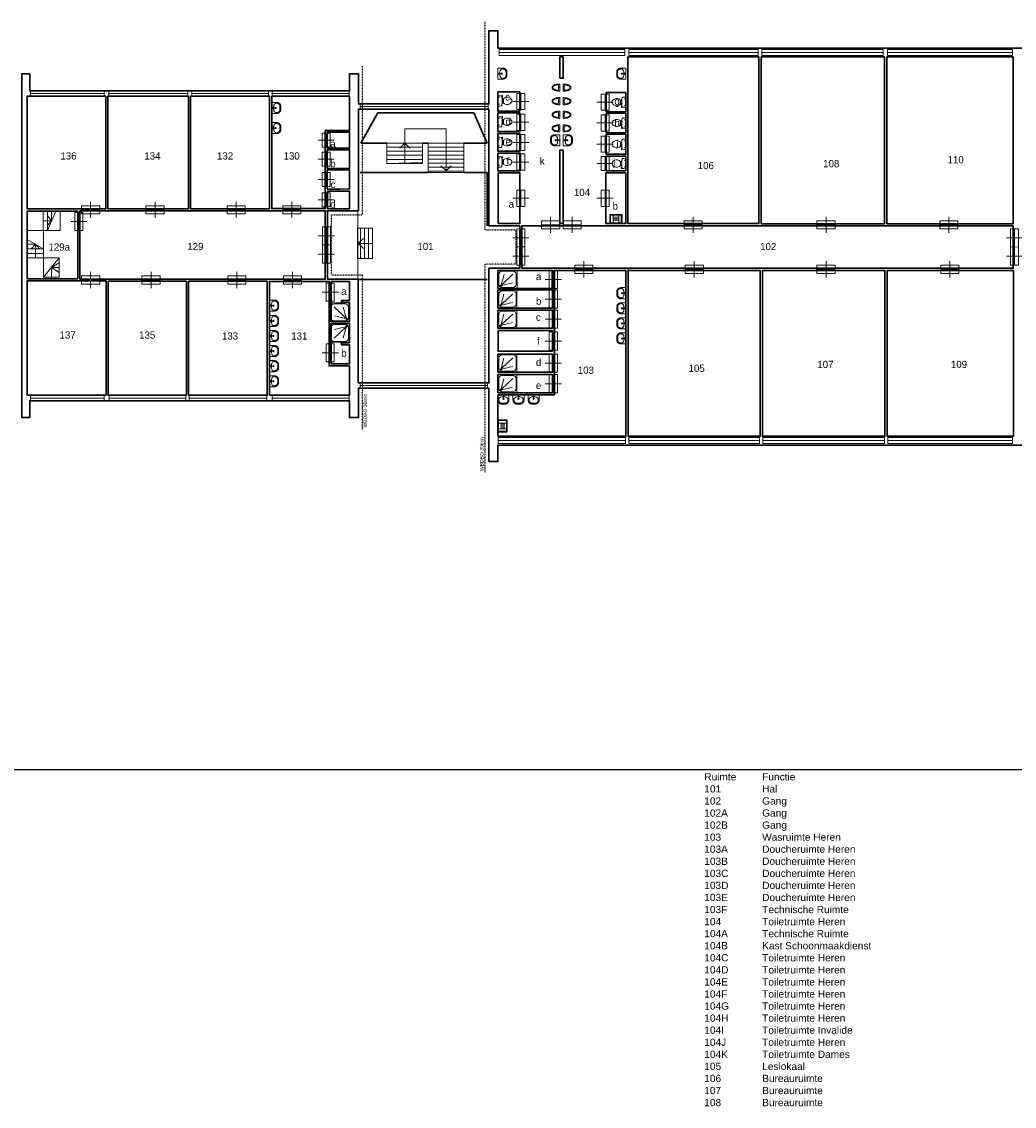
# Model space of a CAD drawing. Header units: millimetres. Extents: x 362177 to 5000048, y 157834 to 733119.
# Tile 130 of 152: x 621117 to 670482, y 679169 to 733119. Entities that reach past the tile are written whole.
import ezdxf
from ezdxf.enums import TextEntityAlignment as Align

# ---------------------------------------------------------------- set-up
doc = ezdxf.new("R2010")
doc.units = ezdxf.units.MM
doc.linetypes.add('ACAD_ISO03W100', pattern=[30, 12, -18])
doc.layers.get('DEFPOINTS').update_dxf_attribs({"color": 255})
for name, color, linetype, lineweight in [('schets', 1, 'Continuous', 0), ('X-L21_C_buitenwanden', 7, 'Continuous', 30), ('X-L24_C_trappen hellingen', 1, 'Continuous', 5), ('X-L28_C_eiland bouwlaag', 7, 'Continuous', 30), ('X-L31_C_buitenwandopening', 1, 'Continuous', 5), ('X-L32_C_binnenwandopeningen', 3, 'Continuous', 5), ('X-L74_C_sanitair', 5, 'Continuous', 5), ('X-T22_C_ruimtelabel', 7, 'Continuous', 5)]:
    doc.layers.add(name, color=color, linetype=linetype, lineweight=lineweight)
doc.layers.add('X-L0_C_WBDBO', color=7, linetype='Continuous')
doc.styles.add('DVD_VBC_Arial', font='arial.ttf')

# ---------------------------------------------------------------- blocks, each defined once
blk = doc.blocks.new('204_3')
blk.add_lwpolyline([(0, 0.24), (10, 0.24), (10, -0.24), (0, -0.24)], close=True)
at = {"layer": 'X-L31_C_buitenwandopening', "color": 1, "linetype": 'Continuous', "lineweight": 0}
for p, q in [((0, -0.24), (0, 0.24)), ((0, 0), (10, 0)), ((10, -0.24), (10, 0.24))]:
    blk.add_line(p, q, dxfattribs=at)
blk = doc.blocks.new('204_31')
blk.add_lwpolyline([(0, 0.41), (10, 0.41), (10, -0.41), (0, -0.41)], close=True)
at = {"layer": 'X-L31_C_buitenwandopening', "color": 1, "linetype": 'Continuous', "lineweight": 0}
for p, q in [((0, -0.41), (0, 0.41)), ((0, 0), (10, 0)), ((10, -0.41), (10, 0.41))]:
    blk.add_line(p, q, dxfattribs=at)
blk = doc.blocks.new('204_32')
blk.add_lwpolyline([(0, 0.38), (10, 0.38), (10, -0.38), (0, -0.38)], close=True)
at = {"layer": 'X-L31_C_buitenwandopening', "color": 1, "linetype": 'Continuous', "lineweight": 0}
for p, q in [((0, -0.38), (0, 0.38)), ((0, 0), (10, 0)), ((10, -0.38), (10, 0.38))]:
    blk.add_line(p, q, dxfattribs=at)
blk = doc.blocks.new('204_33')
blk.add_lwpolyline([(0, -0.39), (10, -0.39), (10, 0.39), (0, 0.39)], close=True)
at = {"layer": 'X-L31_C_buitenwandopening', "color": 1, "linetype": 'Continuous', "lineweight": 0}
for p, q in [((0, -0.39), (0, 0.39)), ((0, 0), (10, 0)), ((10, -0.39), (10, 0.39))]:
    blk.add_line(p, q, dxfattribs=at)
blk = doc.blocks.new('204_34')
blk.add_lwpolyline([(0, 0.39), (10, 0.39), (10, -0.39), (0, -0.39)], close=True)
at = {"layer": 'X-L31_C_buitenwandopening', "color": 1, "linetype": 'Continuous', "lineweight": 0}
for p, q in [((0, -0.39), (0, 0.39)), ((0, 0), (10, 0)), ((10, -0.39), (10, 0.39))]:
    blk.add_line(p, q, dxfattribs=at)
blk = doc.blocks.new('204_35')
blk.add_lwpolyline([(0, 0.39), (10, 0.39), (10, -0.39), (0, -0.39)], close=True)
at = {"layer": 'X-L31_C_buitenwandopening', "color": 1, "linetype": 'Continuous', "lineweight": 0}
for p, q in [((0, -0.39), (0, 0.39)), ((0, 0), (10, 0)), ((10, -0.39), (10, 0.39))]:
    blk.add_line(p, q, dxfattribs=at)
blk = doc.blocks.new('204_4')
blk.add_lwpolyline([(0, -0.233), (10, -0.233), (10, 0.233), (0, 0.233)], close=True)
at = {"layer": 'X-L31_C_buitenwandopening', "color": 1, "linetype": 'Continuous', "lineweight": 0}
for p, q in [((0, -0.233), (0, 0.233)), ((0, 0), (10, 0)), ((10, -0.233), (10, 0.233))]:
    blk.add_line(p, q, dxfattribs=at)
blk = doc.blocks.new('204_5')
blk.add_lwpolyline([(0, 0.248), (9.999, 0.248), (9.999, -0.248), (0, -0.248)], close=True)
at = {"layer": 'X-L31_C_buitenwandopening', "color": 1, "linetype": 'Continuous', "lineweight": 0}
for p, q in [((0, -0.248), (0, 0.248)), ((0, 0), (9.999, 0)), ((9.999, -0.248), (9.999, 0.248))]:
    blk.add_line(p, q, dxfattribs=at)
blk = doc.blocks.new('204_6')
blk.add_lwpolyline([(0, 0.241), (10, 0.241), (10, -0.241), (0, -0.241)], close=True)
at = {"layer": 'X-L31_C_buitenwandopening', "color": 1, "linetype": 'Continuous', "lineweight": 0}
for p, q in [((0, -0.241), (0, 0.241)), ((0, 0), (10, 0)), ((10, -0.241), (10, 0.241))]:
    blk.add_line(p, q, dxfattribs=at)
blk = doc.blocks.new('204_13')
blk.add_lwpolyline([(0, 0.242), (10, 0.242), (10, -0.242), (0, -0.242)], close=True)
at = {"layer": 'schets', "color": 1, "linetype": 'Continuous', "lineweight": 0}
for p, q in [((0, -0.242), (0, 0.242)), ((10, -0.242), (10, 0.242)), ((0, 0), (10, 0))]:
    blk.add_line(p, q, dxfattribs=at)
blk = doc.blocks.new('204_14')
at = {"layer": 'X-L31_C_buitenwandopening', "color": 1, "linetype": 'Continuous', "lineweight": 0}
for p, q in [((0, -0.248), (0, 0.248)), ((0, 0), (9.999, 0)), ((9.999, -0.248), (9.999, 0.248))]:
    blk.add_line(p, q, dxfattribs=at)
at = {"layer": 'X-L31_C_buitenwandopening'}
blk.add_lwpolyline([(0, -0.248), (9.999, -0.248), (9.999, 0.248), (0, 0.248)], close=True, dxfattribs=at)
blk = doc.blocks.new('204_36')
blk.add_lwpolyline([(0, 0.231), (10, 0.231), (10, -0.231), (0, -0.231)], close=True)
at = {"layer": 'X-L31_C_buitenwandopening', "color": 1, "linetype": 'Continuous', "lineweight": 0}
for p, q in [((0, -0.231), (0, 0.231)), ((0, 0), (10, 0)), ((10, -0.231), (10, 0.231))]:
    blk.add_line(p, q, dxfattribs=at)
blk = doc.blocks.new('204_15')
at = {"layer": 'X-L31_C_buitenwandopening', "color": 1, "linetype": 'Continuous', "lineweight": 0}
for p, q in [((0, -0.237), (0, 0.237)), ((0, 0), (10, 0)), ((10, -0.237), (10, 0.237))]:
    blk.add_line(p, q, dxfattribs=at)
at = {"layer": 'X-L31_C_buitenwandopening'}
blk.add_lwpolyline([(0, 0.237), (10, 0.237), (10, -0.237), (0, -0.237)], close=True, dxfattribs=at)
blk = doc.blocks.new('204_37')
blk.add_lwpolyline([(0, -0.237), (10.001, -0.237), (10.001, 0.237), (0, 0.237)], close=True)
at = {"layer": 'X-L31_C_buitenwandopening', "color": 1, "linetype": 'Continuous', "lineweight": 0}
for p, q in [((0, -0.237), (0, 0.237)), ((0, 0), (10.001, 0)), ((10.001, -0.237), (10.001, 0.237))]:
    blk.add_line(p, q, dxfattribs=at)
blk = doc.blocks.new('204_38')
blk.add_lwpolyline([(0, -0.236), (10, -0.236), (10, 0.236), (0, 0.236)], close=True)
at = {"layer": 'X-L31_C_buitenwandopening', "color": 1, "linetype": 'Continuous', "lineweight": 0}
for p, q in [((0, -0.236), (0, 0.236)), ((0, 0), (10, 0)), ((10, -0.236), (10, 0.236))]:
    blk.add_line(p, q, dxfattribs=at)
blk = doc.blocks.new('202')
at = {"linetype": 'Continuous', "lineweight": 0}
for p, q in [((0, -2), (0, 2)), ((0, 0), (9, 0)), ((4.5, 0), (4.5, 4)), ((4.5, -4), (4.5, 0)), ((9, -2), (9, 2))]:
    blk.add_line(p, q, dxfattribs=at)
blk.add_lwpolyline([(0, 2), (9, 2), (9, -2), (0, -2)], close=True)
blk = doc.blocks.new('205')
blk.add_lwpolyline([(0, 2), (18, 2), (18, -2), (0, -2)], close=True)
at = {"layer": 'X-L32_C_binnenwandopeningen', "linetype": 'Continuous', "lineweight": 0}
for p, q in [((0, -2), (0, 2)), ((0, 0), (9, 0)), ((4.5, 0), (4.5, 4)), ((4.5, -4), (4.5, 0)), ((9, -2), (9, 2)), ((9, 0), (18, 0)), ((13.5, 0), (13.5, 4)), ((13.5, -4), (13.5, 0)), ((18, -2), (18, 2))]:
    blk.add_line(p, q, dxfattribs=at)
blk = doc.blocks.new('202_1')
blk.add_lwpolyline([(0, 2), (7, 2), (7, -2), (0, -2)], close=True)
at = {"layer": 'X-L32_C_binnenwandopeningen', "linetype": 'Continuous', "lineweight": 0}
for p, q in [((0, -2), (0, 2)), ((0, 0), (7, 0)), ((3.5, 0), (3.5, 4)), ((3.5, -4), (3.5, 0)), ((7, -2), (7, 2))]:
    blk.add_line(p, q, dxfattribs=at)
blk = doc.blocks.new('202_2')
blk.add_lwpolyline([(0, 2), (8, 2), (8, -2), (0, -2)], close=True)
at = {"layer": 'X-L32_C_binnenwandopeningen', "linetype": 'Continuous', "lineweight": 0}
for p, q in [((0, -2), (0, 2)), ((4, 0), (4, 4)), ((8, -2), (8, 2)), ((0, 0), (8, 0)), ((4, -4), (4, 0))]:
    blk.add_line(p, q, dxfattribs=at)
blk = doc.blocks.new('DVDVB_74_-S-_Toilet')
at = {"color": 0, "linetype": 'ByBlock', "lineweight": -2}
for p, q in [((248, 0), (-248, 0)), ((-143, -45), (-184, -45)), ((-163, -66), (-163, -24)), ((-111, -200), (-111, -230)), ((-101, -271), (-101, -250)), ((-101, -250), (-57, -250)), ((-67, -250), (-67, -268)), ((-57, -250), (-57, -267)), ((-57, -255), (-35, -255)), ((-35, -255), (-35, -260)), ((-35, -260), (35, -260)), ((35, -255), (35, -260)), ((57, -255), (35, -255)), ((57, -250), (57, -266)), ((101, -250), (57, -250)), ((67, -250), (67, -267)), ((101, -270), (101, -250)), ((111, -230), (111, -200)), ((193, -45), (152, -45)), ((173, -65), (173, -25)), ((178, -192), (183, -206)), ((181, -202), (210, -196)), ((211, -197), (208, -187)), ((262, -216), (210, -224)), ((222, -205), (259, -200)), ((264, -204), (266, -210))]:
    blk.add_line(p, q, dxfattribs=at)
for centre in [(-163, -46), (173, -46)]:
    blk.add_circle(centre, 12, dxfattribs=at)
for centre, radius, start, end in [((-214, -28), 43.4, 141.7698, 181.0192), ((892, -28), 1150, 180, 186.3309), ((-217, -151), 34, 186.3309, 259.2904), ((0, 994), 1200, 259.2904, 264.6981), ((80, -457), 263, 148.9077, 230.8792), ((241, -554), 450, 146.1571, 148.9077), ((-240, -231), 129, 326.1571, 0), ((-101, -292), 20, 96.9358, 142.58), ((0, 992), 1197, 264.6981, 275.3019), ((9, -1192), 926, 84.3005, 96.9358), ((-81, -457), 263, 309.1208, 31.0923), ((99, -290), 20, 37.7817, 84.3005), ((0, 994), 1200, 275.3019, 280.7271), ((240, -231), 129, 180, 213.8429), ((-241, -554), 450, 31.0923, 33.8429), ((207, -200), 25, 195.9272, 278.4779), ((220, -196), 10, 191.8886, 277.2238), ((217, -152), 33.5, 280.7271, 353.6509), ((214, -28), 43.4, 358.9808, 38.2302), ((-893, -28), 1150, 353.6509, 0), ((260, -206), 5, 15.7398, 97.2238), ((261, -212), 5, 278.4779, 15.7398), ((0, -556), 135, 230.8792, 309.1208)]:
    blk.add_arc(centre, radius, start, end, dxfattribs=at)
blk = doc.blocks.new('DVDVB_74_-S-_Urinoir')
at = {"color": 0, "linetype": 'ByBlock', "lineweight": -2}
blk.add_circle((0, -25), 25, dxfattribs=at)
blk.add_open_spline([(177, 0), (0, 0), (-178, 0)], degree=2, dxfattribs=at)
for points, weights, knots in [([(-178, 0), (-178, -380), (0, -380), (177, -380), (177, 0)], [1, 0.707106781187, 1, 0.707106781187, 1], [0, 0, 0, 0.25, 0.25, 0.5, 0.5, 0.5]), ([(-1, -50), (-41, -50), (-81, -50), (-140, -50), (-140, -110), (-141, -111), (-141, -113), (-140, -113), (-140, -113), (-106, -344), (-4, -350)], [1, 1, 1, 0.707106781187, 1, 1, 1, 1, 1, 0.817166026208, 0.992380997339], [0, 0, 0, 0.2, 0.2, 0.4, 0.4, 0.6, 0.6, 0.8, 0.8, 0.9958328, 0.9958328, 0.9958328]), ([(-7, -50), (32, -50), (71, -50), (72, -50), (72, -50), (132, -50), (132, -110), (132, -110), (131, -110), (131, -111), (131, -113), (132, -113), (132, -113), (99, -344), (-4, -350)], [1, 1, 1, 1, 1, 0.707106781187, 1, 1, 1, 1, 1, 1, 1, 0.817166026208, 0.992380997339], [0, 0, 0, 0.1428571, 0.1428571, 0.2857143, 0.2857143, 0.4285714, 0.4285714, 0.5714286, 0.5714286, 0.7142857, 0.7142857, 0.8571429, 0.8571429, 0.9970234, 0.9970234, 0.9970234])]:
    blk.add_rational_spline(points, weights, degree=2, knots=knots, dxfattribs=at)
blk = doc.blocks.new('DVDVB_74_-S-_Wasbak')
at = {"color": 0, "linetype": 'ByBlock', "lineweight": -2}
for p, q in [((-79, -100), (79, -100)), ((0, -65), (-45, -82)), ((-37, -64), (-29, -89)), ((0, -65), (0, -153)), ((0, -65), (45, -82)), ((37, -64), (29, -89))]:
    blk.add_line(p, q, dxfattribs=at)
for centre, radius in [((0, -196), 30), ((0, -196), 20), ((0, -66), 17.5)]:
    blk.add_circle(centre, radius, dxfattribs=at)
blk.add_ellipse((-96, -211), major_axis=(136, 40), ratio=0.751905, start_param=1.224555, end_param=2.997882, dxfattribs=at)
at = {"color": 0, "linetype": 'ByBlock', "lineweight": -2, "extrusion": (0, 0, -1)}
blk.add_ellipse((96, -211), major_axis=(-136, 40), ratio=0.751905, start_param=1.224555, end_param=2.997882, dxfattribs=at)
at = {"color": 0, "linetype": 'ByBlock', "lineweight": -2}
for points in [[(-275, 0), (-275, -118), (-275, -235)], [(275, 0), (0, 0), (-275, 0)], [(275, -236), (275, -118), (275, 0)], [(-92, -451), (0, -450), (91, -450)]]:
    blk.add_open_spline(points, degree=2, dxfattribs=at)
for points in [[(-275, -235), (-270, -456), (-92, -451)], [(91, -450), (270, -456), (275, -236)]]:
    blk.add_rational_spline(points, [1, 0.707108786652, 1], degree=2, dxfattribs=at)
blk.add_rational_spline([(235, -235), (231, -415), (92, -411), (92, -410), (91, -410), (0, -410), (-91, -410), (-92, -410), (-93, -411), (-231, -415), (-235, -235)], [1, 0.707108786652, 1, 1, 1, 1, 1, 1, 1, 0.707108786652, 1], degree=2, knots=[0, 0, 0, 0.2, 0.2, 0.4, 0.4, 0.6, 0.6, 0.8, 0.8, 1, 1, 1], dxfattribs=at)
blk = doc.blocks.new('DVDVB_74_-S-_Uitstortgootsteen')
at = {"color": 0, "linetype": 'ByBlock', "lineweight": -2}
for p, q in [((305, 0), (-305, 0)), ((-305, 0), (-305, -430)), ((305, -430), (305, 0)), ((-275, -460), (275, -460)), ((270, -35), (-270, -35)), ((-270, -415), (-270, -35)), ((260, -425), (-260, -425)), ((-140, -35), (-140, -460)), ((140, -172), (-140, -172)), ((140, -247), (-140, -247)), ((140, -322), (-140, -322)), ((140, -35), (140, -460)), ((270, -35), (270, -415))]:
    blk.add_line(p, q, dxfattribs=at)
for centre, radius, start, end in [((-275, -430), 30, 180, 270), ((-260, -415), 10, 180, 270), ((260, -415), 10, 270, 0), ((275, -430), 30, 270, 0)]:
    blk.add_arc(centre, radius, start, end, dxfattribs=at)
blk = doc.blocks.new('DVDVB_74_-S-_Douchebak')
at = {"color": 0, "linetype": 'ByBlock', "lineweight": -2}
for p, q in [((0.05, 0.225), (0.05, 0.775)), ((0.166, 0.209), (0.316, 0.77)), ((0.784, 0.784), (0.199, 0.199)), ((0.225, 0.95), (0.775, 0.95)), ((0.95, 0.775), (0.95, 0.225)), ((0.209, 0.166), (0.77, 0.316)), ((0.775, 0.05), (0.225, 0.05))]:
    blk.add_line(p, q, dxfattribs=at)
at = {"color": 0, "linetype": 'ByBlock', "lineweight": -2, "flags": 128}
blk.add_lwpolyline([(0, 1), (0, 0), (1, 0), (1, 1)], close=True, dxfattribs=at)
at = {"color": 0, "linetype": 'ByBlock', "lineweight": -2}
blk.add_circle((0.15, 0.15), 0.0315, dxfattribs=at)
at = {"color": 0, "linetype": 'ByBlock', "lineweight": -2, "extrusion": (0, 0, -1)}
for centre, start, end in [((-0.225, 0.775), 0, 90), ((-0.775, 0.775), 90, 180), ((-0.225, 0.225), 270, 0), ((-0.775, 0.225), 180, 270)]:
    blk.add_arc(centre, 0.175, start, end, dxfattribs=at)

msp = doc.modelspace()

# ---------------------------------------------------------------- linework, layer by layer
at = {"layer": 'DEFPOINTS'}
msp.add_xline((570064, 695927), (1, 0), dxfattribs=at)
at = {"layer": 'schets', "color": 252, "linetype": 'Continuous', "lineweight": 0}
for p, q in [((637833, 720288), (637833, 723683)), ((651278, 720746), (651278, 720856))]:
    msp.add_line(p, q, dxfattribs=at)
at = {"layer": 'X-L0_C_WBDBO', "color": 160, "linetype": 'ACAD_ISO03W100', "ltscale": 0.25, "flags": 128}
for points in [[(644155, 733118.9), (644143.8, 722765), (645686, 722765), (645686, 721062), (644155, 721062), (644155, 710689)], [(638061, 712858), (638061, 720507), (636524, 720507), (636524, 723510), (638061, 723510), (638061, 730924)]]:
    msp.add_lwpolyline(points, dxfattribs=at)
at = {"layer": 'X-L21_C_buitenwanden'}
msp.add_lwpolyline([(696861, 712060), (644801, 712060), (644801, 711240), (644355, 711240), (644355, 714884), (637861, 714884), (637861, 713439), (637422, 713439), (637422, 714264), (621521, 714264), (621521, 713439), (621117, 713439), (621117, 730525), (621117, 730525), (621521, 730525), (621521, 729684), (637422, 729684), (637422, 730525), (637861, 730525), (637861, 729031), (644355, 729031), (644355, 732669), (644801, 732669), (644801, 731803), (696861, 731803)], dxfattribs=at)
at = {"layer": 'X-L24_C_trappen hellingen'}
for p, q in [((640165, 727072), (640165, 727790)), ((640165, 727790), (642220, 727790)), ((642220, 727790), (642220, 727077)), ((639284, 727077), (639284, 726072)), ((639284, 727072), (641045, 727072)), ((639284, 726872), (641045, 726872)), ((640165, 727077), (639915, 726827)), ((640165, 726072), (640165, 727077)), ((640415, 726827), (640165, 727077)), ((641045, 726114), (641045, 727077)), ((641339, 727077), (641339, 725611)), ((643100, 727077), (641339, 727077)), ((643100, 726877), (641339, 726877)), ((642220, 727077), (642220, 725695)), ((643100, 725611), (643100, 727077)), ((639284, 726672), (641045, 726672)), ((639284, 726472), (641045, 726472)), ((639284, 726272), (641045, 726272)), ((643100, 726677), (641339, 726677)), ((643100, 726477), (641339, 726477)), ((643100, 726277), (641339, 726277)), ((639284, 726072), (641045, 726114)), ((639284, 726072), (641045, 726072)), ((643100, 726077), (641339, 726077)), ((643100, 725877), (641339, 725877)), ((643100, 725677), (641339, 725677)), ((641970, 725945), (642220, 725695)), ((642220, 725695), (642470, 725945)), ((622397, 723697), (622397, 722732)), ((622816, 723697), (622397, 722732)), ((622606, 723697), (622606, 723214)), ((622187, 723214), (622606, 723214)), ((622397, 723456), (622606, 723214)), ((622397, 722973), (622606, 723214)), ((637971, 721337), (637971, 722845)), ((638171, 721337), (638171, 722845)), ((638371, 721337), (638371, 722845)), ((638571, 721337), (638571, 722845)), ((621390, 722277), (622205, 721821)), ((621390, 722049), (621798, 722049)), ((621594, 721821), (621798, 722049)), ((621798, 721366), (621798, 722049)), ((622001, 721821), (621798, 722049)), ((638109, 722341), (637859, 722091)), ((638571, 722091), (637859, 722091)), ((637859, 722091), (638109, 721841)), ((621390, 721821), (622205, 721821)), ((621390, 721594), (622205, 721594)), ((621390, 721366), (622445, 721366)), ((622205, 720406), (622981, 721366)), ((622981, 721126), (622593, 720886)), ((622593, 720406), (622593, 720886)), ((622981, 720886), (622593, 720886)), ((622981, 720646), (622593, 720886))]:
    msp.add_line(p, q, dxfattribs=at)
at = {"layer": 'X-L24_C_trappen hellingen', "flags": 128}
for points in [[(639284, 726072), (641045, 726072), (641045, 727077), (639284, 727077)], [(641339, 725611), (643100, 725611), (643100, 727077), (641339, 727077)], [(622187, 723697), (623026, 723697), (623026, 722732), (622187, 722732)], [(621390, 721366), (622205, 721366), (622205, 722732), (621390, 722732)], [(637817, 721337), (638571, 721337), (638571, 722845), (637817, 722845)], [(622981, 720406), (622205, 720406), (622205, 721366), (622981, 721366)]]:
    msp.add_lwpolyline(points, close=True, dxfattribs=at)
at = {"layer": 'X-L28_C_eiland bouwlaag'}
for p, q in [((638823, 728586), (637984, 727077)), ((643603, 728586), (638823, 728586)), ((644274, 727077), (643603, 728586)), ((637984, 727077), (639284, 727077)), ((641045, 727077), (641339, 727077)), ((643100, 727077), (644274, 727077)), ((641339, 725611), (637942, 725611)), ((644274, 725611), (643100, 725611)), ((644274, 722971), (644274, 725611)), ((637833, 720288), (644274, 720288))]:
    msp.add_line(p, q, dxfattribs=at)
for points in [[(647879, 730307), (648054, 730307), (648054, 731363), (647879, 731363)], [(651270, 731363), (657782, 731363), (657782, 723073), (651270, 723073)], [(657892, 731368), (664032, 731368), (664032, 723072), (657892, 723072)], [(664142, 731363), (670419, 731363), (670419, 723072), (664142, 723072)], [(621387, 723810), (621387, 729414), (625296, 729414), (625296, 723810)], [(625406, 729414), (629408, 729414), (629408, 723812), (625406, 723812)], [(629518, 729414), (633440, 729414), (633440, 723816), (629518, 723816)], [(633550, 729414), (637422, 729414), (637422, 727700), (636211, 727700), (636211, 723819), (633550, 723819)], [(644805, 729624), (645895, 729624), (645895, 728670), (644805, 728670)], [(650184, 729589), (651164, 729589), (651164, 728640), (650184, 728640)], [(645886, 722965), (644344, 722965), (644344, 728761), (637861, 728761), (637861, 723710), (636324, 723710), (636324, 720307), (637852, 720307), (637854, 715154), (644355, 715154), (644355, 720862), (645886, 720862)], [(644805, 728580), (645895, 728580), (645895, 727649), (644805, 727649)], [(650184, 728562), (651164, 728562), (651164, 727598), (650184, 727598)], [(636316, 726827), (636316, 727629), (637421, 727629), (637421, 726827)], [(644805, 727558), (645895, 727558), (645895, 726673), (644805, 726673)], [(650184, 727520), (651164, 727520), (651164, 726525), (650184, 726525)], [(636316, 725820), (636316, 726751), (637421, 726751), (637421, 725820)], [(647872, 723075), (648047, 723075), (648047, 726722), (647872, 726722)], [(644805, 726582), (645895, 726582), (645895, 725697), (644805, 725697)], [(650178, 726426), (651160, 726426), (651160, 725703), (650178, 725703)], [(636316, 724796), (636316, 725744), (637421, 725744), (637421, 724801), (636944, 724796)], [(644808, 723075), (645896, 723075), (645896, 725594), (644808, 725594)], [(650176, 723074), (650176, 725593), (651160, 725593), (651160, 723074)], [(636318, 724692), (637422, 724692), (637422, 723814), (636318, 723814)], [(621387, 720331), (621387, 723700), (623901, 723700), (623901, 720331)], [(624011, 723705), (636214, 723705), (636214, 720320), (624011, 720320)], [(645996, 722964), (670432, 722964), (670432, 720856), (645996, 720856)], [(644795, 712500), (644801, 714552), (647611, 714552), (647611, 720746), (651168, 720746), (651168, 712500)], [(644805, 720750), (647501, 720750), (647501, 719850), (644805, 719850)], [(651278, 712500), (651278, 720746), (657848, 720746), (657848, 712500)], [(657958, 720746), (664050, 720746), (664050, 712500), (657958, 712500)], [(664160, 720746), (670436, 720746), (670436, 712500), (664160, 712500)], [(625315, 714534), (625315, 720221), (621387, 720221), (621387, 714534)], [(629308, 714534), (625425, 714534), (625425, 720212), (629308, 720212)], [(633328, 720205), (629418, 720205), (629418, 714534), (633328, 714534)], [(633438, 714534), (633438, 720200), (636415, 720200), (636415, 716000), (637415, 716000), (637415, 714534)], [(636515, 720200), (637415, 720200), (637415, 719250), (637015, 719250), (637015, 719150), (637415, 719150), (637415, 718200), (636515, 718200)], [(644798, 719775), (647510, 719775), (647510, 718875), (644798, 718875)], [(644798, 718770), (647510, 718770), (647510, 717870), (644798, 717870)], [(636515, 718100), (637415, 718100), (637415, 717150), (637015, 717150), (637015, 717050), (637415, 717050), (637415, 716100), (636515, 716100)], [(644808, 717762), (647508, 717762), (647508, 716723), (644808, 716723)], [(644798, 716588), (647510, 716588), (647510, 715688), (644798, 715688)], [(644798, 715562), (647510, 715562), (647510, 714662), (644798, 714662)]]:
    msp.add_lwpolyline(points, close=True, dxfattribs=at)
at = {"layer": 'X-L32_C_binnenwandopeningen', "linetype": 'Continuous', "lineweight": 0}
msp.add_line((636324, 723710), (636214, 723705), dxfattribs=at)

# ---------------------------------------------------------------- block references
at = {"layer": 'X-L31_C_buitenwandopening', "linetype": 'Continuous', "lineweight": 0}
for name, p, xscale, yscale, zscale in [('204_3', (644856, 731583), 625.2188611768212, 625.2188611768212, 625.2188611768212), ('204_4', (651319, 731583), 642.7813064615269, 642.7813064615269, 642.7813064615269), ('204_5', (657923, 731583), 604.1443924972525, 604.1443924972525, 604.1443924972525), ('204_6', (664175, 731583), 621.70637211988, 621.70637211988, 621.70637211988), ('204_38', (637950, 728896), 636.6285134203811, 636.6285134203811, 636.6285134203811), ('204_34', (625462, 714399), 382.3197422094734, 382.3197422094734, 382.3197422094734), ('204_35', (629450, 714399), 385.0704081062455, 385.0704081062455, 385.0704081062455), ('204_15', (644820, 712280), 632.5041443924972, 632.5041443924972, 632.5041443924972), ('204_36', (651314, 712280), 649.4160597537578, 649.4160597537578, 649.4160597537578), ('204_14', (657978, 712280), 605.4449866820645, 605.4449866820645, 605.4449866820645), ('204_13', (664201, 712280), 618.9747983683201, 618.9747983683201, 618.9747983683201)]:
    msp.add_blockref(name, p, dxfattribs=dict(at, xscale=xscale, yscale=yscale, zscale=zscale))
at = {"layer": 'X-L31_C_buitenwandopening', "linetype": 'Continuous', "lineweight": 0, "rotation": 180}
for name, p, xscale, yscale, zscale in [('204_31', (625225, 729549), 366.7233222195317, 366.7233222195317, 366.7233222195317), ('204_32', (629384, 729549), 393.1878294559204, 393.1878294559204, 393.1878294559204), ('204_33', (633391, 729549), 381.8461638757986, 381.8461638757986, 381.8461638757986), ('204_33', (637399, 729549), 381.8461638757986, 381.8461638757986, 381.8461638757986), ('204_37', (644280, 715019), 633.0517629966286, 633.0517629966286, 633.0517629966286), ('204_31', (625225, 714393), 366.7233222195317, 366.7233222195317, 366.7233222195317), ('204_33', (637399, 714393), 381.8461638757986, 381.8461638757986, 381.8461638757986)]:
    msp.add_blockref(name, p, dxfattribs=dict(at, xscale=xscale, yscale=yscale, zscale=zscale))
at = {"layer": 'X-L32_C_binnenwandopeningen', "xscale": 99.99999999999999, "yscale": 99.99999999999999, "zscale": 99.99999999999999, "rotation": 270}
for p in [(645946, 729547), (645946, 728514), (645946, 727515), (645946, 726539), (645946, 724734)]:
    msp.add_blockref('202_2', p, dxfattribs=at)
at = {"layer": 'X-L32_C_binnenwandopeningen', "linetype": 'Continuous', "lineweight": 0}
for name, p, xscale, yscale, zscale, rotation in [('202_2', (650128, 729514), 99.99999999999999, 99.99999999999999, 99.99999999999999, 270), ('202_2', (650128, 728480), 99.99999999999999, 99.99999999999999, 99.99999999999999, 270), ('202_1', (636264, 727578), 100, 100, 100, 270), ('202_2', (650128, 727422), 99.99999999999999, 99.99999999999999, 99.99999999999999, 270), ('202_1', (636264, 726636), 100, 100, 100, 270), ('202_1', (650128, 726414), 100, 100, 100, 270), ('202_1', (636264, 725620), 100, 100, 100, 270), ('202_1', (636264, 724603), 100, 100, 100, 270), ('202_2', (650128, 724734), 99.99999999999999, 99.99999999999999, 99.99999999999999, 270), ('202', (624095, 723758), 100.0000016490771, 100.0000016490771, 100.0000016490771, 0.01040538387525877), ('202', (627297, 723758), 100.0000016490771, 100.0000016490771, 100.0000016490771, 0.01040538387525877), ('202', (631330, 723758), 100.0000016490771, 100.0000016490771, 100.0000016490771, 0.01040538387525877), ('202', (634097, 723756), 100.0000016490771, 100.0000016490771, 100.0000016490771, 0.01040538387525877), ('202', (623956, 723629), 100, 100, 100, 270), ('202', (654963, 723020), 100.0000003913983, 100.0000003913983, 100.0000003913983, 179.9949307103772), ('202', (661569, 723020), 100.0000003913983, 100.0000003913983, 100.0000003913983, 179.9949307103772), ('202', (667676, 723020), 100.0000003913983, 100.0000003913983, 100.0000003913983, 179.9949307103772), ('205', (636269, 721112), 100, 100, 100, 90), ('205', (645941, 721014), 100, 100, 100, 90), ('205', (670486, 722812), 100.0004910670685, 100.0004910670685, 100.0004910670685, 270.1795589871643), ('202', (649522, 720801), 100.0000003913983, 100.0000003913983, 100.0000003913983, 179.9949307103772), ('202', (655019, 720801), 100.0000003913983, 100.0000003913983, 100.0000003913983, 179.9949307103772), ('202', (661569, 720801), 100.0000003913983, 100.0000003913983, 100.0000003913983, 179.9949307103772), ('202', (667732, 720801), 100.0000003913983, 100.0000003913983, 100.0000003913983, 179.9949307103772), ('202', (624095, 720270), 100.0000016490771, 100.0000016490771, 100.0000016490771, 0.01040538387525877), ('202', (627100, 720270), 100.0000016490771, 100.0000016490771, 100.0000016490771, 0.01040538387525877), ('202', (631370, 720270), 100.0000016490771, 100.0000016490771, 100.0000016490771, 0.01040538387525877), ('202', (634137, 720270), 100.0000016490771, 100.0000016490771, 100.0000016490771, 0.01040538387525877), ('202', (647556, 720750), 100, 100, 100, 270), ('202', (636465, 719218), 100, 100, 100, 90), ('202', (647556, 719775), 100, 100, 100, 270), ('202', (647556, 718770), 100, 100, 100, 270), ('202', (647556, 717685), 100, 100, 100, 270), ('202', (636465, 716195), 100, 100, 100, 90), ('202', (647556, 716588), 100, 100, 100, 270), ('202', (647556, 715562), 100, 100, 100, 270)]:
    msp.add_blockref(name, p, dxfattribs=dict(at, xscale=xscale, yscale=yscale, zscale=zscale, rotation=rotation))
at = {"layer": 'X-L32_C_binnenwandopeningen', "linetype": 'Continuous', "lineweight": 0, "xscale": 100, "yscale": 100, "zscale": 100}
for p in [(646972, 723020), (648047, 723020)]:
    msp.add_blockref('202', p, dxfattribs=at)
at = {"layer": 'X-L74_C_sanitair'}
for name, p, xscale, yscale, rotation in [('DVDVB_74_-S-_Wasbak', (644797, 730533.5), 0.9999983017, 0.9999983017, 90), ('DVDVB_74_-S-_Wasbak', (651160, 730533.5), 0.9999983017, 0.9999983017, 270), ('DVDVB_74_-S-_Urinoir', (647872, 729842), 0.9999983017, 0.9999983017, 270), ('DVDVB_74_-S-_Urinoir', (648054, 729843), 0.9999983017, 0.9999983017, 90), ('DVDVB_74_-S-_Toilet', (644805, 729181.5), 0.9999983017, 0.9999983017, 90), ('DVDVB_74_-S-_Wasbak', (633550, 728829), 0.9999983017, 0.9999983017, 90), ('DVDVB_74_-S-_Urinoir', (647872, 729165), 0.9999983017, 0.9999983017, 270), ('DVDVB_74_-S-_Urinoir', (648054, 729165), 0.9999983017, 0.9999983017, 90), ('DVDVB_74_-S-_Toilet', (651164, 729114.5), 0.9999983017, 0.9999983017, 270), ('DVDVB_74_-S-_Toilet', (644805, 728137.5), 0.9999983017, 0.9999983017, 90), ('DVDVB_74_-S-_Urinoir', (647872, 728488), 0.9999983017, 0.9999983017, 270), ('DVDVB_74_-S-_Urinoir', (648054, 728488), 0.9999983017, 0.9999983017, 90), ('DVDVB_74_-S-_Toilet', (651164, 728080), 0.9999983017, 0.9999983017, 270), ('DVDVB_74_-S-_Wasbak', (633550, 727829), 0.9999983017, 0.9999983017, 90), ('DVDVB_74_-S-_Toilet', (644805, 727115.5), 0.9999983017, 0.9999983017, 90), ('DVDVB_74_-S-_Wasbak', (647872, 727222), 0.9999983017, 0.9999983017, 270), ('DVDVB_74_-S-_Wasbak', (648054, 727222), 0.9999983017, 0.9999983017, 90), ('DVDVB_74_-S-_Toilet', (651164, 727022.5), 0.9999983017, 0.9999983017, 270), ('DVDVB_74_-S-_Toilet', (644805, 726139.5), 0.9999983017, 0.9999983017, 90), ('DVDVB_74_-S-_Toilet', (651160, 726064.5), 0.9999983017, 0.9999983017, 270), ('DVDVB_74_-S-_Wasbak', (651168, 719614), 0.9999983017, 0.9999983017, 270), ('DVDVB_74_-S-_Douchebak', (637415, 718200), 927.9977535, 970.0004016, 90), ('DVDVB_74_-S-_Wasbak', (651168, 718864), 0.9999983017, 0.9999983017, 270), ('DVDVB_74_-S-_Wasbak', (633438, 718235), 0.9999983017, 0.9999983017, 90), ('DVDVB_74_-S-_Douchebak', (637415, 718100), 927, -970, 270), ('DVDVB_74_-S-_Wasbak', (651168, 718114), 0.9999983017, 0.9999983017, 270), ('DVDVB_74_-S-_Wasbak', (633438, 717485), 0.9999983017, 0.9999983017, 90), ('DVDVB_74_-S-_Wasbak', (651168, 717364), 0.9999983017, 0.9999983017, 270), ('DVDVB_74_-S-_Wasbak', (633438, 716735), 0.9999983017, 0.9999983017, 90), ('DVDVB_74_-S-_Wasbak', (633438, 715985), 0.9999983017, 0.9999983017, 90), ('DVDVB_74_-S-_Wasbak', (633438, 715235), 0.9999983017, 0.9999983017, 90)]:
    msp.add_blockref(name, p, dxfattribs=dict(at, xscale=xscale, yscale=yscale, rotation=rotation))
for name, p, rotation in [('DVDVB_74_-S-_Urinoir', (647872, 727811), 270), ('DVDVB_74_-S-_Urinoir', (648054, 727811), 90), ('DVDVB_74_-S-_Uitstortgootsteen', (650668, 723074), 180), ('DVDVB_74_-S-_Wasbak', (633438, 718996.8), 90), ('DVDVB_74_-S-_Uitstortgootsteen', (644796, 713014), 90)]:
    msp.add_blockref(name, p, dxfattribs=dict(at, rotation=rotation))
for name, p, xscale, yscale in [('DVDVB_74_-S-_Douchebak', (644805, 719850), 950.0002493, 899.9975402), ('DVDVB_74_-S-_Douchebak', (644798, 718875), 950.0002493, 899.9975402), ('DVDVB_74_-S-_Douchebak', (644798, 717870), 950.0002493, 899.9975402), ('DVDVB_74_-S-_Douchebak', (644798, 715688), 950.0002493, 899.9975402), ('DVDVB_74_-S-_Douchebak', (644798, 714662), 950.0002493, 899.9975402), ('DVDVB_74_-S-_Wasbak', (645076, 714552), 0.9999983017, 0.9999983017), ('DVDVB_74_-S-_Wasbak', (645826, 714552), 0.9999983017, 0.9999983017), ('DVDVB_74_-S-_Wasbak', (646576, 714552), 0.9999983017, 0.9999983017)]:
    msp.add_blockref(name, p, dxfattribs=dict(at, xscale=xscale, yscale=yscale))

# ---------------------------------------------------------------- texts
at = {"insert": (655064, 695738.3), "char_height": 360, "attachment_point": 1, "style": 'DVD_VBC_Arial'}
msp.add_mtext_dynamic_manual_height_columns('Ruimte^IFunctie\\P101^I^IHal^I\\P102^I^IGang^I\\P102A^I^IGang^I\\P102B^I^IGang^I\\P103 ^I^IWasruimte Heren^I\\P103A^I^IDoucheruimte Heren\\P103B^I^IDoucheruimte Heren\\P103C^I^IDoucheruimte Heren\\P103D^I^IDoucheruimte Heren\\P103E^I^IDoucheruimte Heren\\P103F^I^ITechnische Ruimte^I\\P104^I^IToiletruimte Heren^I\\P104A^I^ITechnische Ruimte^I\\P104B^I^IKast Schoonmaakdienst\\P104C^I^IToiletruimte Heren^I\\P104D^I^IToiletruimte Heren^I\\P104E^I^IToiletruimte Heren^I\\P104F^I^IToiletruimte Heren^I\\P104G^I^IToiletruimte Heren^I\\P104H^I^IToiletruimte Heren^I\\P104I^I^IToiletruimte Invalide\\P104J^I^IToiletruimte Heren^I\\P104K^I^IToiletruimte Dames\\P105^I^ILeslokaal^I\\P106^I^IBureauruimte\\P107^I^IBureauruimte\\P108^I^IBureauruimte^I', width=13843.335, gutter_width=12.5, heights=[16729.8], dxfattribs=at)
at = {"layer": 'X-T22_C_ruimtelabel'}
for s, p in [('c', (645159.4, 729373)), ('g', (650597.6, 729160.3)), ('d', (645176.4, 728152.4)), ('h', (650597.6, 728086.3)), ('i', (650691.6, 727050.3)), ('e', (645176.4, 727145.4)), ('136', (623043, 726443)), ('134', (627217, 726443)), ('132', (630832, 726443)), ('130', (634141, 726443)), ('f', (645231.4, 726191.4)), ('k', (646882.2, 726191.4)), ('j', (650554.9, 726151.3)), ('108', (660977, 726060)), ('110', (667164, 726252)), ('106', (654738, 725964)), ('104', (648581.4, 724628)), ('a', (645334, 724047)), ('b', (650503, 723950)), ('129a', (622448, 721909)), ('129', (629353, 721937)), ('101', (640798, 721937)), ('102', (657843, 721937)), ('a', (646691, 720444)), ('a', (637006, 719711)), ('b', (646691, 719218)), ('c', (646691, 718418)), ('137', (622998, 717535)), ('135', (626958, 717535)), ('133', (631074, 717487)), ('131', (634522, 717487)), ('b', (637006, 716631)), ('d', (646691, 716175)), ('103', (648771, 715782)), ('105', (654283, 715878)), ('107', (660687, 716070)), ('109', (667329, 716070)), ('e', (646691, 715028))]:
    msp.add_text(s, height=360, dxfattribs=at).set_placement(p, align=Align.MIDDLE_LEFT)
for s, p in [('a', (636595.6, 727054)), ('b', (636595.6, 726061)), ('c', (636595.6, 725024)), ('d', (636595.6, 724045)), ('f', (646811.6, 717237))]:
    msp.add_text(s, height=360, dxfattribs=at).set_placement(p, align=Align.MIDDLE_CENTER)
for p in [(638200.7, 713779.1), (643995.6, 711610.2)]:
    msp.add_text('WBDBO 30min', height=180, rotation=90, dxfattribs=at).set_placement(p, align=Align.MIDDLE_CENTER)

doc.saveas('drawing.dxf')
